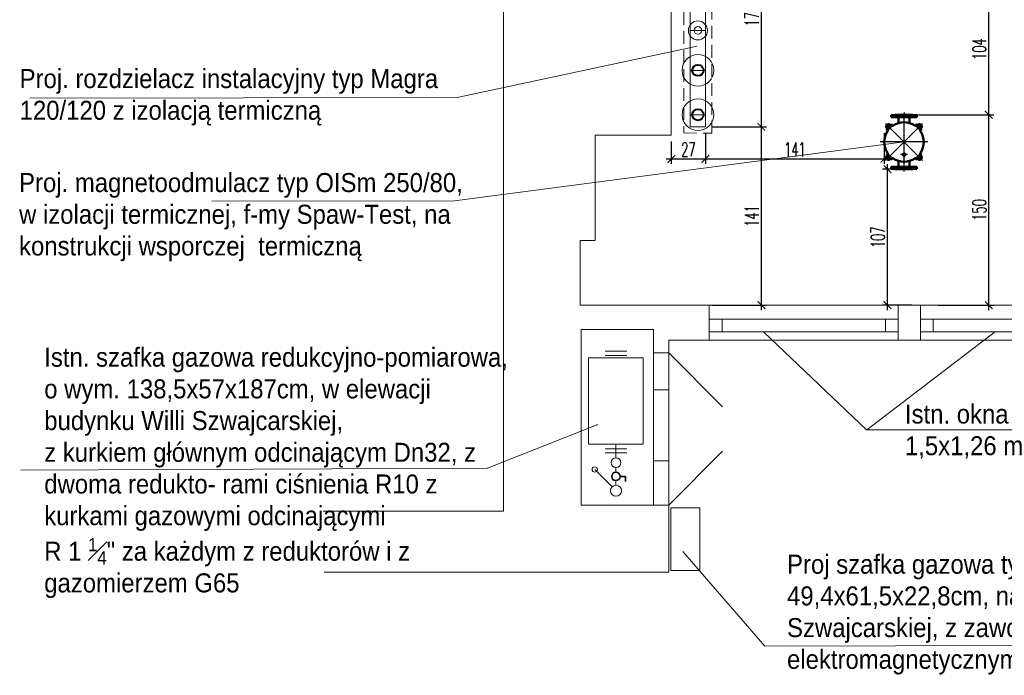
# Model space of a CAD drawing. Header units: millimetres. Extents: x -26820 to -12632, y -5851 to 1958.
# Tile 73 of 95: x -14010 to -13233, y -857 to -340. Entities that reach past the tile are written whole.
import ezdxf
from ezdxf.lldxf.tags import DXFTag

# ---------------------------------------------------------------- set-up
doc = ezdxf.new("R2010")
doc.units = ezdxf.units.MM
for name, pattern in [('AM_ISO08W050', [18, 12, -1.5, 3, -1.5]), ('DASH', [15, 10, -5]), ('DASHED', [181.05, 120.7, -60.35])]:
    doc.linetypes.add(name, pattern=pattern)
for name, color, linetype, lineweight in [('A-INW-SC', 30, 'Continuous', 13), ('AM_0', 7, 'Continuous', 50), ('AM_7', 4, 'AM_ISO08W050', 25), ('GAZ', 50, 'GAS_LINE', 50), ('SAN_Przewody powrotne CO na rzucie', 104, 'Continuous', 40), ('ściany', 84, 'Continuous', 35)]:
    doc.layers.add(name, color=color, linetype=linetype, lineweight=lineweight)
doc.layers.add('CS_WIDOK', color=30, linetype='Continuous')
doc.styles.get("Standard").update_dxf_attribs({"font": 'arial.ttf'})
doc.styles.add('wymiar', font='romans.shx', dxfattribs={"width": 0.6})
tags = doc.linetypes.add('GAS_LINE', pattern='A,12.7,-5.08,["GAS",Standard,S=2.54,R=0,X=-2.54,Y=-1.27],-6.35', length=24.13).pattern_tags.tags
tags[6] = DXFTag(74, 10)
doc.dimstyles.new('Copy of WYM_75', dxfattribs={"dimtxt": 10, "dimasz": 8, "dimexe": 7.5, "dimexo": 7.5, "dimgap": 3, "dimtad": 1, "dimdec": 1, "dimdsep": 46, "dimtxsty": 'wymiar', "dimblk1": 'ARCHTICK', "dimblk2": 'ARCHTICK', "dimsah": 1, "dimcen": 12, "dimdle": 5, "dimclre": 5, "dimclrt": 12, "dimadec": 0, "dimazin": 0, "dimtfac": 1, "dimtdec": 1, "dimtmove": 0, "dimatfit": 3, "dimldrblk": 'ARCHTICK', "dimfxl": 1, "dimarcsym": 0})

# ---------------------------------------------------------------- blocks, each defined once
blk = doc.blocks.new('_ArchTick')
at = {"color": 0, "linetype": 'ByBlock', "const_width": 0.15}
blk.add_lwpolyline([(-0.5, -0.5), (0.5, 0.5)], dxfattribs=at)
blk = doc.blocks.new('*D57')
at = {"layer": 'CS_WIDOK', "color": 0, "lineweight": -2, "transparency": 16777216}
blk.add_line((-13245.29, -418.66), (-13245.29, -307.16), dxfattribs=at)
at = {"layer": 'CS_WIDOK', "color": 7, "lineweight": -2, "transparency": 16777216}
for p, q in [((-13307.22, -311.16), (-13241.29, -311.16)), ((-13307.22, -414.66), (-13241.29, -414.66))]:
    blk.add_line(p, q, dxfattribs=at)
at = {"layer": 'CS_WIDOK', "color": 0, "lineweight": -2, "transparency": 16777216, "xscale": 6, "yscale": 6, "zscale": 6}
for p, rotation in [((-13245.29, -311.16), 90), ((-13245.29, -414.66), 270)]:
    blk.add_blockref('_ArchTick', p, dxfattribs=dict(at, rotation=rotation))
at = {"layer": 'CS_WIDOK', "color": 7, "transparency": 16777216, "insert": (-13252.79, -362.91), "char_height": 11, "attachment_point": 5, "rotation": 90, "style": 'wymiar'}
blk.add_mtext('104', dxfattribs=at)
blk = doc.blocks.new('*D58')
at = {"layer": 'CS_WIDOK', "color": 0, "lineweight": -2, "transparency": 16777216}
blk.add_line((-13424.76, -428.21), (-13424.76, -244.66), dxfattribs=at)
at = {"layer": 'CS_WIDOK', "color": 7, "lineweight": -2, "transparency": 16777216}
for p, q in [((-13463.81, -248.66), (-13420.76, -248.66)), ((-13463.8, -424.21), (-13420.76, -424.21))]:
    blk.add_line(p, q, dxfattribs=at)
at = {"layer": 'CS_WIDOK', "color": 0, "lineweight": -2, "transparency": 16777216, "xscale": 6, "yscale": 6, "zscale": 6}
for p, rotation in [((-13424.76, -248.66), 90), ((-13424.76, -424.21), 270)]:
    blk.add_blockref('_ArchTick', p, dxfattribs=dict(at, rotation=rotation))
at = {"layer": 'CS_WIDOK', "color": 7, "transparency": 16777216, "insert": (-13432.26, -336.44), "char_height": 11, "attachment_point": 5, "rotation": 90, "style": 'wymiar'}
blk.add_mtext('176', dxfattribs=at)
blk = doc.blocks.new('*D59')
at = {"layer": 'CS_WIDOK', "color": 7, "lineweight": -2, "transparency": 16777216}
for p, q in [((-13463.8, -424.21), (-13420.76, -424.21)), ((-13463.8, -564.84), (-13420.76, -564.84))]:
    blk.add_line(p, q, dxfattribs=at)
at = {"layer": 'CS_WIDOK', "color": 0, "lineweight": -2, "transparency": 16777216}
blk.add_line((-13424.76, -568.84), (-13424.76, -420.21), dxfattribs=at)
at = {"layer": 'CS_WIDOK', "color": 0, "lineweight": -2, "transparency": 16777216, "xscale": 6, "yscale": 6, "zscale": 6}
for p, rotation in [((-13424.76, -424.21), 90), ((-13424.76, -564.84), 270)]:
    blk.add_blockref('_ArchTick', p, dxfattribs=dict(at, rotation=rotation))
at = {"layer": 'CS_WIDOK', "color": 7, "transparency": 16777216, "insert": (-13432.26, -494.52), "char_height": 11, "attachment_point": 5, "rotation": 90, "style": 'wymiar'}
blk.add_mtext('141', dxfattribs=at)
blk = doc.blocks.new('*D60')
at = {"layer": 'CS_WIDOK', "color": 7, "lineweight": -2, "transparency": 16777216}
for p, q in [((-13317.22, -457.66), (-13329.28, -457.66)), ((-13306.07, -564.84), (-13329.28, -564.84))]:
    blk.add_line(p, q, dxfattribs=at)
at = {"layer": 'CS_WIDOK', "color": 0, "lineweight": -2, "transparency": 16777216}
blk.add_line((-13325.28, -568.84), (-13325.28, -453.66), dxfattribs=at)
at = {"layer": 'CS_WIDOK', "color": 0, "lineweight": -2, "transparency": 16777216, "xscale": 6, "yscale": 6, "zscale": 6}
for p, rotation in [((-13325.28, -457.66), 90), ((-13325.28, -564.84), 270)]:
    blk.add_blockref('_ArchTick', p, dxfattribs=dict(at, rotation=rotation))
at = {"layer": 'CS_WIDOK', "color": 7, "transparency": 16777216, "insert": (-13332.78, -511.25), "char_height": 11, "attachment_point": 5, "rotation": 90, "style": 'wymiar'}
blk.add_mtext('107', dxfattribs=at)
blk = doc.blocks.new('*D61')
at = {"layer": 'CS_WIDOK', "color": 7, "lineweight": -2, "transparency": 16777216}
for p, q in [((-13468.8, -429.21), (-13468.8, -453.52)), ((-13327.82, -429.21), (-13327.82, -453.52))]:
    blk.add_line(p, q, dxfattribs=at)
at = {"layer": 'CS_WIDOK', "color": 0, "lineweight": -2, "transparency": 16777216}
blk.add_line((-13472.8, -449.52), (-13323.82, -449.52), dxfattribs=at)
at = {"layer": 'CS_WIDOK', "color": 0, "lineweight": -2, "transparency": 16777216, "xscale": 6, "yscale": 6, "zscale": 6, "rotation": 180}
blk.add_blockref('_ArchTick', (-13468.8, -449.52), dxfattribs=at)
at = {"layer": 'CS_WIDOK', "color": 0, "lineweight": -2, "transparency": 16777216, "xscale": 6, "yscale": 6, "zscale": 6}
blk.add_blockref('_ArchTick', (-13327.82, -449.52), dxfattribs=at)
at = {"layer": 'CS_WIDOK', "color": 7, "transparency": 16777216, "insert": (-13398.31, -442.02), "char_height": 11, "attachment_point": 5, "style": 'wymiar'}
blk.add_mtext('141', dxfattribs=at)
blk = doc.blocks.new('*D62')
at = {"layer": 'CS_WIDOK', "color": 7, "lineweight": -2, "transparency": 16777216}
for p, q in [((-13468.8, -429.21), (-13468.8, -453.52)), ((-13495.8, -435.84), (-13495.8, -453.52))]:
    blk.add_line(p, q, dxfattribs=at)
at = {"layer": 'CS_WIDOK', "color": 0, "lineweight": -2, "transparency": 16777216}
blk.add_line((-13499.8, -449.52), (-13464.8, -449.52), dxfattribs=at)
at = {"layer": 'CS_WIDOK', "color": 0, "lineweight": -2, "transparency": 16777216, "xscale": 6, "yscale": 6, "zscale": 6, "rotation": 180}
blk.add_blockref('_ArchTick', (-13495.8, -449.52), dxfattribs=at)
at = {"layer": 'CS_WIDOK', "color": 0, "lineweight": -2, "transparency": 16777216, "xscale": 6, "yscale": 6, "zscale": 6}
blk.add_blockref('_ArchTick', (-13468.8, -449.52), dxfattribs=at)
at = {"layer": 'CS_WIDOK', "color": 7, "transparency": 16777216, "insert": (-13482.3, -442.02), "char_height": 11, "attachment_point": 5, "style": 'wymiar'}
blk.add_mtext('27', dxfattribs=at)
blk = doc.blocks.new('*D64')
at = {"layer": 'CS_WIDOK', "color": 0, "lineweight": -2, "transparency": 16777216}
blk.add_line((-13245.29, -568.84), (-13245.29, -410.66), dxfattribs=at)
at = {"layer": 'CS_WIDOK', "color": 7, "lineweight": -2, "transparency": 16777216}
for p, q in [((-13307.22, -414.66), (-13241.29, -414.66)), ((-13285.3, -564.84), (-13241.29, -564.84))]:
    blk.add_line(p, q, dxfattribs=at)
at = {"layer": 'CS_WIDOK', "color": 0, "lineweight": -2, "transparency": 16777216, "xscale": 6, "yscale": 6, "zscale": 6}
for p, rotation in [((-13245.29, -414.66), 90), ((-13245.29, -564.84), 270)]:
    blk.add_blockref('_ArchTick', p, dxfattribs=dict(at, rotation=rotation))
at = {"layer": 'CS_WIDOK', "color": 7, "transparency": 16777216, "insert": (-13252.79, -489.75), "char_height": 11, "attachment_point": 5, "rotation": 90, "style": 'wymiar'}
blk.add_mtext('150', dxfattribs=at)

msp = doc.modelspace()

# ---------------------------------------------------------------- linework, layer by layer
at = {"color": 7, "lineweight": 15}
for p, q in [((-13664.72, -401.06), (-13475.45, -360.56)), ((-14001.94, -401.65), (-13664.72, -401.06)), ((-13666.86, -482.5), (-13312.22, -436.16)), ((-13858.29, -482.83), (-13666.86, -482.5)), ((-13422.75, -586.3), (-13341.72, -663.22)), ((-13240.06, -585.59), (-13341.52, -663.22)), ((-13640.8, -693.32), (-13553.74, -658.87)), ((-13341.72, -663.22), (-13201.52, -663.22)), ((-14008.99, -695.07), (-13641.07, -693.32)), ((-13486.63, -759.13), (-13422.03, -833.94)), ((-13422.03, -833.94), (-12915.81, -832.2))]:
    msp.add_line(p, q, dxfattribs=at)
at = {"layer": 'A-INW-SC', "color": 7}
for p, q in [((-13628.12, 140.16), (-13628.12, -727.38)), ((-13495.8, -58.84), (-13495.8, -430.84)), ((-13468.8, -348.16), (-13480.79, -348.16)), ((-13468.8, -379.66), (-13480.79, -379.66)), ((-13468.8, -414.66), (-13480.79, -414.66)), ((-13495.8, -430.84), (-13555.8, -430.84)), ((-13555.8, -430.84), (-13555.8, -513.84)), ((-13555.8, -513.84), (-13567.8, -513.84)), ((-13567.8, -513.84), (-13567.8, -564.84)), ((-13012.8, -564.84), (-13567.8, -564.84)), ((-13465.8, -564.84), (-13465.8, -592.53)), ((-13316.8, -564.84), (-13316.8, -592.53)), ((-13299.1, -564.84), (-13299.1, -592.53)), ((-13316.8, -575.87), (-13465.8, -575.87)), ((-13455.8, -575.87), (-13455.8, -585.92)), ((-13326.8, -575.87), (-13326.8, -585.92)), ((-13149.1, -575.87), (-13299.1, -575.87)), ((-13289.1, -575.87), (-13289.1, -585.92)), ((-13566.8, -584.03), (-13566.8, -722.53)), ((-13509.8, -584.03), (-13566.8, -584.03)), ((-13509.8, -584.03), (-13509.8, -722.53)), ((-13316.8, -585.92), (-13465.8, -585.92)), ((-13149.1, -585.92), (-13299.1, -585.92)), ((-13136.41, -592.53), (-13497.8, -592.53)), ((-13497.8, -592.53), (-13497.8, -775.53)), ((-13548.1, -601.22), (-13530.83, -601.22)), ((-13548.1, -604.56), (-13530.83, -604.56)), ((-13509.8, -602.53), (-13497.8, -602.53)), ((-13455.37, -644.96), (-13497.8, -602.53)), ((-13517.87, -606.53), (-13561.07, -606.53)), ((-13561.07, -606.53), (-13561.07, -674.53)), ((-13517.87, -606.53), (-13517.87, -674.53)), ((-13497.8, -631.53), (-13509.8, -631.53)), ((-13517.87, -674.53), (-13561.07, -674.53)), ((-13539.47, -674.53), (-13539.47, -685.3)), ((-13548.1, -678.12), (-13530.83, -678.12)), ((-13548.1, -681.46), (-13530.83, -681.46)), ((-13455.37, -680.11), (-13497.8, -722.53)), ((-13497.8, -687.53), (-13509.8, -687.53)), ((-13542.53, -708.21), (-13556.21, -694.53)), ((-13539.47, -692.9), (-13539.47, -696.57)), ((-13539.47, -703.27), (-13539.47, -706.94)), ((-13628.12, -727.38), (-13770.38, -727.38)), ((-13509.8, -722.53), (-13566.8, -722.53)), ((-13497.8, -722.53), (-13509.8, -722.53)), ((-13497.8, -775.53), (-13769.54, -775.53))]:
    msp.add_line(p, q, dxfattribs=at)
at = {"layer": 'A-INW-SC', "color": 7, "linetype": 'DASH'}
msp.add_lwpolyline([(-13485.79, -429.07), (-13463.8, -429.26), (-13463.8, -414.66), (-13463.8, -384.66), (-13463.8, -354.66), (-13463.8, -324.66), (-13463.83, -243.66), (-13485.83, -243.66)], close=True, dxfattribs=at)
at = {"layer": 'A-INW-SC', "color": 7}
for points in [[(-13480.79, -424.11), (-13468.8, -424.21), (-13468.8, -414.66), (-13468.8, -384.66), (-13468.8, -354.66), (-13468.8, -324.66), (-13468.81, -248.66), (-13480.81, -248.66), (-13480.79, -424.11)], [(-13496.12, -724.63), (-13496.12, -774.03), (-13473.32, -774.03), (-13473.32, -724.63), (-13496.12, -724.63)]]:
    msp.add_lwpolyline(points, dxfattribs=at)
for centre, radius in [((-13474.8, -348.16), 7.5), ((-13474.8, -348.16), 3), ((-13474.8, -379.66), 12.5), ((-13474.79, -414.66), 12.5), ((-13539.47, -689.1), 3.8), ((-13556.21, -694.53), 2.1), ((-13539.47, -711.28), 4.33)]:
    msp.add_circle(centre, radius, dxfattribs=at)
at = {"layer": 'AM_0', "color": 7}
for p, q in [((-13322.22, -414.96), (-13302.22, -414.96)), ((-13322.22, -414.96), (-13322.22, -416.66)), ((-13302.22, -416.66), (-13322.22, -416.66)), ((-13319.12, -414.66), (-13319.42, -414.96)), ((-13305.32, -414.66), (-13319.12, -414.66)), ((-13316.66, -416.66), (-13316.66, -421.21)), ((-13307.77, -416.66), (-13307.77, -421.21)), ((-13305.32, -414.66), (-13305.02, -414.96)), ((-13302.22, -414.96), (-13302.22, -416.66)), ((-13302.22, -455.66), (-13322.22, -455.66)), ((-13322.22, -457.36), (-13322.22, -455.66)), ((-13322.22, -457.36), (-13302.22, -457.36)), ((-13319.12, -457.66), (-13319.42, -457.36)), ((-13305.32, -457.66), (-13319.12, -457.66)), ((-13316.66, -455.66), (-13316.66, -451.11)), ((-13307.77, -455.66), (-13307.77, -451.11)), ((-13305.32, -457.66), (-13305.02, -457.36)), ((-13302.22, -457.36), (-13302.22, -455.66))]:
    msp.add_line(p, q, dxfattribs=at)
for centre, radius in [((-13324.24, -424.14), 1.4), ((-13300.2, -424.14), 1.4), ((-13324.24, -448.18), 1.4), ((-13312.22, -446.16), 1.1), ((-13300.2, -448.18), 1.4)]:
    msp.add_circle(centre, radius, dxfattribs=at)
for centre, radius, start, end in [((-13324.24, -424.14), 2, 39.26083, 230.73917), ((-13326.39, -426.77), 1.4, 326.47834, 50.73917), ((-13321.61, -421.99), 1.4, 219.26083, 303.52166), ((-13312.22, -436.16), 15.6, 56.47834, 123.52166), ((-13302.83, -421.99), 1.4, 236.47834, 320.73917), ((-13300.2, -424.14), 2, 309.26083, 140.73917), ((-13298.05, -426.77), 1.4, 129.26083, 213.52166), ((-13312.22, -436.16), 15.6, 146.47834, 213.52166), ((-13312.22, -436.16), 15.6, 326.47834, 33.52166), ((-13324.24, -448.18), 2, 129.26083, 320.73917), ((-13326.39, -445.55), 1.4, 309.26083, 33.52166), ((-13321.61, -450.33), 1.4, 56.47834, 140.73917), ((-13312.22, -436.16), 15.6, 236.47834, 303.52166), ((-13302.83, -450.33), 1.4, 39.26083, 123.52166), ((-13300.2, -448.18), 2, 219.26083, 50.73917), ((-13298.05, -445.55), 1.4, 146.47834, 230.73917)]:
    msp.add_arc(centre, radius, start, end, dxfattribs=at)
at = {"layer": 'AM_7', "color": 7, "ltscale": 5}
for p, q in [((-13320.22, -414.55), (-13320.22, -417.33)), ((-13312.22, -412.95), (-13312.22, -414.66)), ((-13312.22, -459.37), (-13312.22, -413.8)), ((-13304.22, -414.55), (-13304.22, -417.33)), ((-13326.69, -450.64), (-13297.74, -421.69)), ((-13326.69, -421.69), (-13297.74, -450.64)), ((-13293.3, -436.16), (-13331.14, -436.16)), ((-13309.45, -446.16), (-13314.98, -446.16)), ((-13320.22, -457.77), (-13320.22, -454.99)), ((-13304.22, -457.77), (-13304.22, -454.99))]:
    msp.add_line(p, q, dxfattribs=at)
for start, end in [(123.45985, 146.54015), (33.45985, 56.54015), (213.45985, 236.54015), (303.45985, 326.54015)]:
    msp.add_arc((-13312.22, -436.16), 17, start, end, dxfattribs=at)
at = {"layer": 'GAZ', "color": 7, "lineweight": 35, "ltscale": 0.7}
for p, q in [((-13536.12, -699.92), (-13531.99, -699.92)), ((-13531.99, -699.92), (-13531.99, -704.07))]:
    msp.add_line(p, q, dxfattribs=at)
at = {"layer": 'GAZ', "color": 7, "linetype": 'Continuous', "lineweight": 35, "ltscale": 0.7}
msp.add_circle((-13539.47, -699.92), 3.35, dxfattribs=at)
at = {"layer": 'SAN_Przewody powrotne CO na rzucie', "color": 7}
for centre in [(-13474.8, -379.66), (-13474.79, -414.66)]:
    msp.add_circle(centre, 4.45, dxfattribs=at)

# ---------------------------------------------------------------- texts
at = {"layer": 'ściany', "color": 7, "linetype": 'DASHED', "char_height": 15, "attachment_point": 1}
for s, width, insert in [('{\\W0.9;Proj. rozdzielacz instalacyjny typ Magra 120/120 z izolacją termiczną}', 350.8154, (-14009.9, -378.64)), ('\\A1;{\\W0.9;Proj. magnetoodmulacz typ OISm 250/80, \\Pw izolacji termicznej, f-my Spaw-Test, na konstrukcji wsporczej  termiczną}', 376.7208, (-14010.35, -460.67)), ('\\A1;{\\W0.9;Istn. szafka gazowa redukcyjno-pomiarowa, o wym. 138,5x57x187cm, w elewacji budynku Willi Szwajcarskiej, \\Pz kurkiem głównym odcinającym Dn32, z dwoma redukto- rami ciśnienia R10 z kurkami gazowymi odcinającymi                    R 1 \\H0.7x;\\S1#4;\\H1.4286x;" za każdym z reduktorów i z gazomierzem G65 }', 377.8407, (-13990.48, -598.4)), ('{\\W0.9;Istn. okna 1,5x1,26 m}', 102.1272, (-13311.48, -643.23)), ('\\A1;{\\W0.9;Proj szafka gazowa typo SGX-50/MAG-3, o wym. 49,4x61,5x22,8cm, na elewacji budynku Willi Szwajcarskiej, z zaworem odcinającym Dn 50 i \\H1x;zaworem elektromagnetycznym MAG3 Dn50 f-my Gazex }', 484.268, (-13404.49, -761.7))]:
    msp.add_mtext_dynamic_manual_height_columns(s, width=width, gutter_width=0.625, heights=[0], dxfattribs=dict(at, insert=insert))

# ---------------------------------------------------------------- dimensions: what is measured, and where the dimension line sits
at = {"layer": 'CS_WIDOK', "color": 7}
for base, p1, p2, picture, middle in [((-13424.76, -248.66), (-13468.8, -424.21), (-13468.81, -248.66), '*D58', (-13432.26, -336.44)), ((-13245.2931, -311.1597), (-13312.2176, -414.6606), (-13312.2176, -311.1597), '*D57', (-13252.7931, -362.9101)), ((-13245.29, -414.66), (-13290.3, -564.84), (-13312.22, -414.66), '*D64', (-13252.79, -489.75)), ((-13424.76, -424.21), (-13468.8, -564.84), (-13468.8, -424.21), '*D59', (-13432.26, -494.52)), ((-13325.28, -457.66), (-13301.07, -564.84), (-13312.22, -457.66), '*D60', (-13332.78, -511.25))]:
    dim = msp.add_linear_dim(base=base, p1=p1, p2=p2, angle=90, dimstyle='Copy of WYM_75', override={"dimtxt": 11, "dimasz": 6, "dimexe": 4, "dimexo": 5, "dimgap": 2, "dimdec": 0, "dimdle": 4, "dimclre": 7, "dimclrt": 7, "dimtmove": 1}, dxfattribs=at)
    dim.commit()
    dim.dimension.update_dxf_attribs({"geometry": picture, "text_midpoint": middle})
for base, p1, p2, picture, middle in [((-13468.8, -449.52), (-13495.8, -430.84), (-13468.8, -424.21), '*D62', (-13482.3, -442.02)), ((-13327.82, -449.52), (-13468.8, -424.21), (-13327.82, -424.21), '*D61', (-13398.31, -442.02))]:
    dim = msp.add_linear_dim(base=base, p1=p1, p2=p2, dimstyle='Copy of WYM_75', override={"dimtxt": 11, "dimasz": 6, "dimexe": 4, "dimexo": 5, "dimgap": 2, "dimdec": 0, "dimdle": 4, "dimclre": 7, "dimclrt": 7, "dimtmove": 1}, dxfattribs=at)
    dim.commit()
    dim.dimension.update_dxf_attribs({"geometry": picture, "text_midpoint": middle})

doc.saveas('drawing.dxf')
